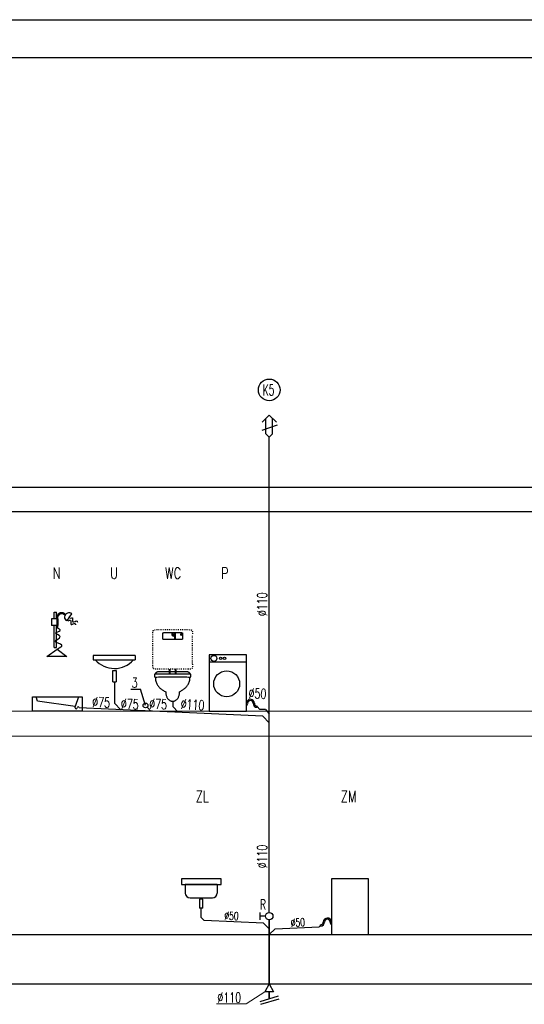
# Model space of a CAD drawing. Extents: x -220312 to -8310, y -91840 to 81907.
# Tile 121 of 128: x -72457 to -64289, y -44481 to -28545. Entities that reach past the tile are written whole.
import ezdxf

# ---------------------------------------------------------------- set-up
doc = ezdxf.new("R2010")
doc.units = 0
doc.header["$MEASUREMENT"] = 0
doc.linetypes.add('ACAD_ISO03W100', pattern=[30, 12, -18])
for name, color, linetype in [('#armatura', 7, 'Continuous'), ('_opis', 3, 'Continuous'), ('_TABELA', 7, 'Continuous')]:
    doc.layers.add(name, color=color, linetype=linetype)
for name, color, linetype, lineweight in [('#kan.san', 34, 'Continuous', 30), ('#ks', 34, 'Continuous', 30), ('IS_Kanalizacja_sanitarna_grawitacyjna', 34, 'ACAD_ISO03W100', 30), ('Istniejące stropy_Nr_Pióra__5', 7, 'Continuous', 13)]:
    doc.layers.add(name, color=color, linetype=linetype, lineweight=lineweight)
doc.styles.add('ROMANS', font='romans.shx', dxfattribs={"width": 0.85, "height": 0.11})

# ---------------------------------------------------------------- blocks, each defined once
blk = doc.blocks.new('A$C382C6C0C')
at = {"layer": '#ks', "color": 7, "lineweight": -3}
for p, q in [((-248.5, 61), (3951.5, 61)), ((0, 0), (3890.5, 0))]:
    blk.add_line(p, q, dxfattribs=at)

msp = doc.modelspace()

# ---------------------------------------------------------------- linework, layer by layer
at = {"layer": '#armatura', "color": 3, "linetype": 'Continuous', "ltscale": 0.5}
for p, q in [((-71836, -38241), (-71941, -38241)), ((-71941, -38241), (-71941, -38351)), ((-71898, -38241), (-71898, -38136)), ((-71898, -38136), (-71863, -38136)), ((-71863, -38241), (-71863, -38136)), ((-71858, -38215), (-71858, -38384)), ((-71845, -38238), (-71845, -38384)), ((-71836, -38351), (-71836, -38241)), ((-71655, -38220), (-71697, -38276)), ((-71655, -38220), (-71612, -38164)), ((-71836, -38351), (-71941, -38351)), ((-71898, -38708), (-71898, -38351)), ((-71863, -38708), (-71863, -38351)), ((-71845, -38384), (-71858, -38384)), ((-71898, -38708), (-71863, -38708)), ((-72019, -38850), (-71853, -38731)), ((-71696, -38850), (-72019, -38850)), ((-71853, -38731), (-71696, -38850))]:
    msp.add_line(p, q, dxfattribs=at)
at = {"layer": '#armatura', "color": 3, "ltscale": 0.008}
for p, q in [((-70587, -38837), (-71267, -38837)), ((-71267, -38837), (-71267, -38907)), ((-70587, -38837), (-70587, -38907)), ((-71267, -38907), (-70587, -38907)), ((-70950, -39264), (-70950, -39077)), ((-70950, -39077), (-70898, -39077)), ((-70898, -39077), (-70898, -39264)), ((-70950, -39264), (-70898, -39264)), ((-69198, -42452), (-69837, -42452)), ((-69837, -42452), (-69837, -42544)), ((-69837, -42544), (-69198, -42544)), ((-69263, -42544), (-69777, -42544)), ((-69777, -42544), (-69777, -42681)), ((-69263, -42544), (-69263, -42681)), ((-69198, -42544), (-69198, -42452)), ((-69700, -42758), (-69339, -42758)), ((-69546, -42781), (-69546, -42927)), ((-69495, -42781), (-69546, -42781)), ((-69495, -42927), (-69495, -42781)), ((-69495, -42927), (-69546, -42927))]:
    msp.add_line(p, q, dxfattribs=at)
at = {"layer": '#armatura', "color": 3}
for p, q in [((-68788, -38945), (-69393, -38945)), ((-71560, -39683), (-71560, -39660)), ((-68614, -39674), (-68614, -39654)), ((-67587, -43215), (-67587, -43194))]:
    msp.add_line(p, q, dxfattribs=at)
msp.add_lwpolyline([(-69393, -39737), (-68788, -39737), (-68788, -38826), (-69393, -38826)], close=True, dxfattribs=at)
at = {"layer": '#armatura', "color": 3, "linetype": 'Continuous', "ltscale": 0.5}
for points in [[(-71445, -39737), (-72250, -39737), (-72250, -39505), (-71445, -39505)], [(-71560, -39660), (-72169, -39576), (-72189, -39505), (-71506, -39505)]]:
    msp.add_lwpolyline(points, close=True, dxfattribs=at)
at = {"layer": '#armatura', "color": 3, "ltscale": 0.008}
msp.add_lwpolyline([(-66813, -42452), (-67413, -42452), (-67413, -43352), (-66813, -43352)], close=True, dxfattribs=at)
at = {"layer": '#armatura', "color": 3}
for centre, radius in [((-69314, -38883), 48.5), ((-69205, -38883), 19.6), ((-69142, -38883), 19.6), ((-69107, -39294), 210)]:
    msp.add_circle(centre, radius, dxfattribs=at)
at = {"layer": '#armatura', "color": 3, "linetype": 'Continuous', "ltscale": 0.5}
for centre, radius, start, end in [((-71775, -38228), 83.9, 43.4179, 170.9158), ((-71776, -38232), 70, 42.0705, 185.1633), ((-71660, -38216), 70.9, 47.0668, 238.1893)]:
    msp.add_arc(centre, radius, start, end, dxfattribs=at)
at = {"layer": '#armatura', "color": 3, "ltscale": 0.008}
for centre, radius, start, end in [((-70924, -38632), 414, 221.5179, 318.2574), ((-69700, -42681), 76.9, 180, 270), ((-69339, -42681), 76.9, 270, 0)]:
    msp.add_arc(centre, radius, start, end, dxfattribs=at)
at = {"layer": '#armatura', "color": 3}
for centre, radius, start, end in [((-71513, -39683), 15.7, 0, 180), ((-68723, -39610), 64.8, 0, 176.5874), ((-68832, -39607), 64.8, 313.3348, 357.8713), ((-68723, -39610), 44.4, 0, 180), ((-68614, -39610), 64.8, 180, 270), ((-68614, -39610), 44.4, 180, 270), ((-71544, -39683), 15.7, 180, 0), ((-67587, -43150), 64.8, 270, 0), ((-67587, -43150), 44.4, 270, 0), ((-67478, -43150), 64.8, 3.4126, 180), ((-67478, -43150), 44.4, 0, 180), ((-67368, -43147), 64.8, 182.1287, 226.6652)]:
    msp.add_arc(centre, radius, start, end, dxfattribs=at)
at = {"layer": '#armatura', "color": 3, "linetype": 'Continuous', "ltscale": 0.5}
for points in [[(-71641, -38233), (-71605, -38224), (-71595, -38293), (-71529, -38278), (-71523, -38299)], [(-71853, -38731), (-71774, -38668), (-71882, -38607), (-71804, -38531), (-71875, -38471), (-71804, -38430), (-71852, -38384)], [(-71672, -38274), (-71636, -38265), (-71626, -38334), (-71560, -38319), (-71554, -38340)]]:
    msp.add_spline(points, degree=3, dxfattribs=at)
at = {"layer": '#kan.san', "color": 34, "ltscale": 0.5}
for p, q in [((-70924, -39264), (-70923, -39609)), ((-70923, -39609), (-70822, -39713)), ((-70394, -39672), (-70332, -39735)), ((-69981, -39577), (-69981, -39662)), ((-69981, -39662), (-69891, -39755)), ((-68614, -39664), (-68570, -39708)), ((-68524, -39817), (-71497, -39683)), ((-68481, -39712), (-68570, -39708)), ((-68524, -39817), (-68418, -39926)), ((-68481, -39712), (-68418, -39778)), ((-69520, -43077), (-69520, -42927)), ((-69520, -43077), (-69472, -43125)), ((-68511, -43168), (-69472, -43125)), ((-68418, -43262), (-68511, -43168)), ((-68418, -43353), (-68324, -43259)), ((-68324, -43259), (-67609, -43227)), ((-67587, -43204), (-67609, -43227))]:
    msp.add_line(p, q, dxfattribs=at)
at = {"layer": '#kan.san', "color": 34}
for p, q in [((-68570, -42995), (-68570, -43115)), ((-68478, -43055), (-68570, -43055)), ((-68418, -44390), (-68418, -44282))]:
    msp.add_line(p, q, dxfattribs=at)
at = {"layer": '#kan.san', "color": 3, "lineweight": -3, "ltscale": 0.01, "const_width": 32}
for points in [[(-69941, -38465), (-69941, -38577)], [(-70029, -39057), (-70029, -39137)], [(-69933, -39057), (-69933, -39137)]]:
    msp.add_lwpolyline(points, dxfattribs=at)
at = {"layer": '#kan.san', "color": 34, "ltscale": 0.5}
msp.add_circle((-70421, -39644), 38.5, dxfattribs=at)
at = {"layer": '#kan.san', "color": 34}
msp.add_circle((-68418, -43055), 60.2, dxfattribs=at)
at = {"layer": '#kan.san', "color": 3, "linetype": 'ACAD_ISO03W100', "lineweight": -3}
for points, knots in [([(-70301, -38497), (-70301, -38491), (-70301, -38479), (-70301, -38462), (-70300, -38449), (-70298, -38439), (-70294, -38430), (-70288, -38424), (-70280, -38421), (-70270, -38419), (-70256, -38418), (-70240, -38417), (-70228, -38417), (-70221, -38417)], [0, 0, 0, 0, 0.01243432, 0.02261803, 0.03080098, 0.03729996, 0.0425926, 0.04742706, 0.0527197, 0.05921868, 0.06740164, 0.07758535, 0.09001967, 0.09001967, 0.09001967, 0.09001967]), ([(-69741, -38417), (-69735, -38417), (-69723, -38417), (-69706, -38418), (-69693, -38419), (-69682, -38421), (-69674, -38424), (-69668, -38430), (-69665, -38439), (-69662, -38449), (-69662, -38462), (-69661, -38479), (-69661, -38491), (-69661, -38497)], [0, 0, 0, 0, 0.01243432, 0.02261803, 0.03080098, 0.03729996, 0.0425926, 0.04742706, 0.0527197, 0.05921868, 0.06740164, 0.07758535, 0.09001967, 0.09001967, 0.09001967, 0.09001967]), ([(-70221, -39057), (-70228, -39057), (-70240, -39057), (-70256, -39057), (-70270, -39056), (-70280, -39054), (-70288, -39051), (-70294, -39045), (-70298, -39036), (-70300, -39026), (-70301, -39013), (-70301, -38996), (-70301, -38984), (-70301, -38977)], [0, 0, 0, 0, 0.01243432, 0.02261803, 0.03080098, 0.03729996, 0.0425926, 0.04742706, 0.0527197, 0.05921868, 0.06740164, 0.07758535, 0.09001967, 0.09001967, 0.09001967, 0.09001967]), ([(-69661, -38977), (-69661, -38984), (-69661, -38996), (-69662, -39013), (-69662, -39026), (-69665, -39036), (-69668, -39045), (-69674, -39051), (-69682, -39054), (-69693, -39056), (-69706, -39057), (-69723, -39057), (-69735, -39057), (-69741, -39057)], [0, 0, 0, 0, 0.01243432, 0.02261803, 0.03080098, 0.03729996, 0.0425926, 0.04742706, 0.0527197, 0.05921868, 0.06740164, 0.07758535, 0.09001967, 0.09001967, 0.09001967, 0.09001967]), ([(-69741, -39057), (-69755, -39057), (-69782, -39057), (-69821, -39057), (-69859, -39057), (-69896, -39057), (-69933, -39057), (-69971, -39057), (-70013, -39057), (-70057, -39057), (-70107, -39057), (-70162, -39057), (-70201, -39057), (-70221, -39057)], [0, 0, 0, 0, 0.0261458, 0.0504884, 0.073704, 0.0964688, 0.1194591, 0.1433509, 0.1688204, 0.196544, 0.2271976, 0.2614576, 0.3, 0.3, 0.3, 0.3])]:
    msp.add_open_spline(points, degree=3, knots=knots, dxfattribs=at)
for points in [[(-70301, -38977), (-70301, -38963), (-70301, -38934), (-70301, -38890), (-70301, -38847), (-70301, -38803), (-70301, -38759), (-70301, -38716), (-70301, -38672), (-70301, -38628), (-70301, -38585), (-70301, -38541), (-70301, -38512), (-70301, -38497)], [(-70221, -38417), (-70207, -38417), (-70178, -38417), (-70134, -38417), (-70090, -38417), (-70047, -38417), (-70003, -38417), (-69959, -38417), (-69916, -38417), (-69872, -38417), (-69828, -38417), (-69785, -38417), (-69756, -38417), (-69741, -38417)], [(-69661, -38977), (-69661, -38963), (-69661, -38934), (-69661, -38890), (-69661, -38847), (-69661, -38803), (-69661, -38759), (-69661, -38716), (-69661, -38672), (-69661, -38628), (-69661, -38585), (-69661, -38541), (-69661, -38512), (-69661, -38497)]]:
    msp.add_open_spline(points, degree=3, dxfattribs=at)
at = {"layer": '#kan.san', "color": 3, "lineweight": -3, "ltscale": 0.01}
for points, knots in [([(-70141, -38497), (-70141, -38495), (-70141, -38490), (-70141, -38483), (-70141, -38478), (-70140, -38474), (-70138, -38471), (-70136, -38468), (-70133, -38467), (-70129, -38466), (-70123, -38466), (-70117, -38465), (-70112, -38465), (-70109, -38465)], [0, 0, 0, 0, 0.00497373, 0.00904721, 0.01232039, 0.01491998, 0.01703704, 0.01897083, 0.02108788, 0.02368747, 0.02696065, 0.03103414, 0.03600787, 0.03600787, 0.03600787, 0.03600787]), ([(-70141, -38545), (-70141, -38543), (-70141, -38540), (-70141, -38535), (-70141, -38530), (-70141, -38527), (-70141, -38523), (-70141, -38520), (-70141, -38516), (-70141, -38513), (-70141, -38508), (-70141, -38503), (-70141, -38499), (-70141, -38497)], [0, 0, 0, 0, 0.00374155, 0.00687453, 0.00953418, 0.01185575, 0.01397446, 0.01602554, 0.01814425, 0.02046582, 0.02312547, 0.02625845, 0.03, 0.03, 0.03, 0.03]), ([(-70109, -38577), (-70112, -38577), (-70117, -38577), (-70123, -38577), (-70129, -38577), (-70133, -38576), (-70136, -38575), (-70138, -38572), (-70140, -38569), (-70141, -38565), (-70141, -38560), (-70141, -38553), (-70141, -38548), (-70141, -38545)], [0, 0, 0, 0, 0.00497373, 0.00904721, 0.01232039, 0.01491998, 0.01703704, 0.01897083, 0.02108788, 0.02368747, 0.02696065, 0.03103414, 0.03600787, 0.03600787, 0.03600787, 0.03600787]), ([(-70109, -38465), (-70101, -38465), (-70085, -38465), (-70063, -38465), (-70042, -38465), (-70022, -38465), (-70003, -38465), (-69983, -38465), (-69962, -38465), (-69939, -38465), (-69913, -38465), (-69885, -38465), (-69864, -38465), (-69853, -38465)], [0, 0, 0, 0, 0.015447, 0.0293614, 0.0421938, 0.0543952, 0.0664162, 0.0787077, 0.0917205, 0.1059053, 0.121713, 0.1395943, 0.16, 0.16, 0.16, 0.16]), ([(-69989, -38473), (-69989, -38474), (-69989, -38476), (-69990, -38478), (-69991, -38480), (-69992, -38482), (-69993, -38484), (-69994, -38487), (-69995, -38489), (-69996, -38491), (-69997, -38493), (-69997, -38495), (-69997, -38497), (-69997, -38497)], [0, 0, 0, 0, 0.0013686, 0.00276912, 0.00421381, 0.00569952, 0.00721335, 0.0087371, 0.01025093, 0.01173665, 0.01318133, 0.01458185, 0.01595045, 0.01595045, 0.01595045, 0.01595045]), ([(-69997, -38497), (-69997, -38498), (-69997, -38498), (-69997, -38498), (-69997, -38499), (-69997, -38500), (-69996, -38501), (-69996, -38502), (-69995, -38503), (-69994, -38504), (-69993, -38505), (-69991, -38505), (-69990, -38505), (-69989, -38505)], [0, 0, 0, 0, 0.000116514, 0.000436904, 0.000919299, 0.001525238, 0.002221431, 0.002982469, 0.003794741, 0.004661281, 0.005605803, 0.006672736, 0.007921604, 0.007921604, 0.007921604, 0.007921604]), ([(-69981, -38497), (-69981, -38497), (-69981, -38495), (-69982, -38493), (-69983, -38491), (-69984, -38489), (-69985, -38487), (-69986, -38484), (-69987, -38482), (-69988, -38480), (-69989, -38478), (-69989, -38476), (-69989, -38474), (-69989, -38473)], [0, 0, 0, 0, 0.0013686, 0.00276912, 0.00421381, 0.00569952, 0.00721335, 0.0087371, 0.01025093, 0.01173665, 0.01318133, 0.01458185, 0.01595045, 0.01595045, 0.01595045, 0.01595045]), ([(-69989, -38505), (-69989, -38505), (-69987, -38505), (-69986, -38505), (-69984, -38504), (-69983, -38503), (-69983, -38502), (-69982, -38501), (-69982, -38500), (-69981, -38499), (-69981, -38498), (-69981, -38498), (-69981, -38498), (-69981, -38497)], [0, 0, 0, 0, 0.001248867, 0.002315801, 0.003260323, 0.004126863, 0.004939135, 0.005700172, 0.006396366, 0.007002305, 0.007484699, 0.007805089, 0.007921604, 0.007921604, 0.007921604, 0.007921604]), ([(-69973, -38489), (-69973, -38490), (-69973, -38492), (-69974, -38494), (-69975, -38496), (-69976, -38498), (-69977, -38500), (-69978, -38503), (-69979, -38505), (-69980, -38507), (-69981, -38509), (-69981, -38511), (-69981, -38513), (-69981, -38513)], [0, 0, 0, 0, 0.0013686, 0.00276912, 0.00421381, 0.00569952, 0.00721335, 0.0087371, 0.01025093, 0.01173665, 0.01318133, 0.01458185, 0.01595045, 0.01595045, 0.01595045, 0.01595045]), ([(-69981, -38513), (-69981, -38514), (-69981, -38514), (-69981, -38514), (-69981, -38515), (-69981, -38516), (-69980, -38517), (-69980, -38518), (-69979, -38519), (-69978, -38520), (-69977, -38521), (-69975, -38521), (-69974, -38521), (-69973, -38521)], [0, 0, 0, 0, 0.000116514, 0.000436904, 0.000919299, 0.001525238, 0.002221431, 0.002982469, 0.003794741, 0.004661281, 0.005605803, 0.006672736, 0.007921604, 0.007921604, 0.007921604, 0.007921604]), ([(-69965, -38513), (-69965, -38513), (-69965, -38511), (-69966, -38509), (-69967, -38507), (-69968, -38505), (-69969, -38503), (-69970, -38500), (-69971, -38498), (-69972, -38496), (-69973, -38494), (-69973, -38492), (-69973, -38490), (-69973, -38489)], [0, 0, 0, 0, 0.0013686, 0.00276912, 0.00421381, 0.00569952, 0.00721335, 0.0087371, 0.01025093, 0.01173665, 0.01318133, 0.01458185, 0.01595045, 0.01595045, 0.01595045, 0.01595045]), ([(-69973, -38521), (-69973, -38521), (-69971, -38521), (-69970, -38521), (-69968, -38520), (-69967, -38519), (-69967, -38518), (-69966, -38517), (-69966, -38516), (-69965, -38515), (-69965, -38514), (-69965, -38514), (-69965, -38514), (-69965, -38513)], [0, 0, 0, 0, 0.001248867, 0.002315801, 0.003260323, 0.004126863, 0.004939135, 0.005700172, 0.006396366, 0.007002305, 0.007484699, 0.007805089, 0.007921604, 0.007921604, 0.007921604, 0.007921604]), ([(-69957, -38473), (-69957, -38474), (-69957, -38476), (-69958, -38478), (-69959, -38480), (-69960, -38482), (-69961, -38484), (-69962, -38487), (-69963, -38489), (-69964, -38491), (-69965, -38493), (-69965, -38495), (-69965, -38497), (-69965, -38497)], [0, 0, 0, 0, 0.0013686, 0.00276912, 0.00421381, 0.00569952, 0.00721335, 0.0087371, 0.01025093, 0.01173665, 0.01318133, 0.01458185, 0.01595045, 0.01595045, 0.01595045, 0.01595045]), ([(-69965, -38497), (-69965, -38498), (-69965, -38498), (-69965, -38498), (-69965, -38499), (-69965, -38500), (-69964, -38501), (-69964, -38502), (-69963, -38503), (-69962, -38504), (-69961, -38505), (-69959, -38505), (-69958, -38505), (-69957, -38505)], [0, 0, 0, 0, 0.000116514, 0.000436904, 0.000919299, 0.001525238, 0.002221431, 0.002982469, 0.003794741, 0.004661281, 0.005605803, 0.006672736, 0.007921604, 0.007921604, 0.007921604, 0.007921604]), ([(-69949, -38497), (-69949, -38497), (-69949, -38495), (-69950, -38493), (-69951, -38491), (-69952, -38489), (-69953, -38487), (-69954, -38484), (-69955, -38482), (-69956, -38480), (-69957, -38478), (-69957, -38476), (-69957, -38474), (-69957, -38473)], [0, 0, 0, 0, 0.0013686, 0.00276912, 0.00421381, 0.00569952, 0.00721335, 0.0087371, 0.01025093, 0.01173665, 0.01318133, 0.01458185, 0.01595045, 0.01595045, 0.01595045, 0.01595045]), ([(-69957, -38505), (-69957, -38505), (-69955, -38505), (-69954, -38505), (-69952, -38504), (-69951, -38503), (-69951, -38502), (-69950, -38501), (-69950, -38500), (-69949, -38499), (-69949, -38498), (-69949, -38498), (-69949, -38498), (-69949, -38497)], [0, 0, 0, 0, 0.001248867, 0.002315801, 0.003260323, 0.004126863, 0.004939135, 0.005700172, 0.006396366, 0.007002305, 0.007484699, 0.007805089, 0.007921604, 0.007921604, 0.007921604, 0.007921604]), ([(-69853, -38465), (-69851, -38465), (-69846, -38465), (-69839, -38466), (-69834, -38466), (-69830, -38467), (-69826, -38468), (-69824, -38471), (-69823, -38474), (-69822, -38478), (-69821, -38483), (-69821, -38490), (-69821, -38495), (-69821, -38497)], [0, 0, 0, 0, 0.00497373, 0.00904721, 0.01232039, 0.01491998, 0.01703704, 0.01897083, 0.02108788, 0.02368747, 0.02696065, 0.03103414, 0.03600787, 0.03600787, 0.03600787, 0.03600787]), ([(-69845, -38473), (-69845, -38474), (-69845, -38476), (-69846, -38478), (-69847, -38480), (-69848, -38482), (-69849, -38484), (-69850, -38487), (-69851, -38489), (-69852, -38491), (-69853, -38493), (-69853, -38495), (-69853, -38497), (-69853, -38497)], [0, 0, 0, 0, 0.0013686, 0.00276912, 0.00421381, 0.00569952, 0.00721335, 0.0087371, 0.01025093, 0.01173665, 0.01318133, 0.01458185, 0.01595045, 0.01595045, 0.01595045, 0.01595045]), ([(-69853, -38497), (-69853, -38498), (-69853, -38498), (-69853, -38498), (-69853, -38499), (-69853, -38500), (-69852, -38501), (-69852, -38502), (-69851, -38503), (-69850, -38504), (-69849, -38505), (-69847, -38505), (-69846, -38505), (-69845, -38505)], [0, 0, 0, 0, 0.000116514, 0.000436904, 0.000919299, 0.001525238, 0.002221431, 0.002982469, 0.003794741, 0.004661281, 0.005605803, 0.006672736, 0.007921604, 0.007921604, 0.007921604, 0.007921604]), ([(-69821, -38545), (-69821, -38548), (-69821, -38553), (-69821, -38560), (-69822, -38565), (-69823, -38569), (-69824, -38572), (-69826, -38575), (-69830, -38576), (-69834, -38577), (-69839, -38577), (-69846, -38577), (-69851, -38577), (-69853, -38577)], [0, 0, 0, 0, 0.00497373, 0.00904721, 0.01232039, 0.01491998, 0.01703704, 0.01897083, 0.02108788, 0.02368747, 0.02696065, 0.03103414, 0.03600787, 0.03600787, 0.03600787, 0.03600787]), ([(-69837, -38497), (-69837, -38497), (-69837, -38495), (-69838, -38493), (-69839, -38491), (-69840, -38489), (-69841, -38487), (-69842, -38484), (-69843, -38482), (-69844, -38480), (-69845, -38478), (-69845, -38476), (-69845, -38474), (-69845, -38473)], [0, 0, 0, 0, 0.0013686, 0.00276912, 0.00421381, 0.00569952, 0.00721335, 0.0087371, 0.01025093, 0.01173665, 0.01318133, 0.01458185, 0.01595045, 0.01595045, 0.01595045, 0.01595045]), ([(-69845, -38505), (-69845, -38505), (-69843, -38505), (-69842, -38505), (-69840, -38504), (-69839, -38503), (-69839, -38502), (-69838, -38501), (-69838, -38500), (-69837, -38499), (-69837, -38498), (-69837, -38498), (-69837, -38498), (-69837, -38497)], [0, 0, 0, 0, 0.001248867, 0.002315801, 0.003260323, 0.004126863, 0.004939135, 0.005700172, 0.006396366, 0.007002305, 0.007484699, 0.007805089, 0.007921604, 0.007921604, 0.007921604, 0.007921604]), ([(-69821, -38497), (-69821, -38499), (-69821, -38503), (-69821, -38508), (-69821, -38513), (-69821, -38516), (-69821, -38520), (-69821, -38523), (-69821, -38527), (-69821, -38530), (-69821, -38535), (-69821, -38540), (-69821, -38543), (-69821, -38545)], [0, 0, 0, 0, 0.00374155, 0.00687453, 0.00953418, 0.01185575, 0.01397446, 0.01602554, 0.01814425, 0.02046582, 0.02312547, 0.02625845, 0.03, 0.03, 0.03, 0.03]), ([(-69853, -38577), (-69863, -38577), (-69880, -38577), (-69904, -38577), (-69924, -38577), (-69943, -38577), (-69961, -38577), (-69979, -38577), (-69998, -38577), (-70020, -38577), (-70045, -38577), (-70075, -38577), (-70097, -38577), (-70109, -38577)], [0, 0, 0, 0, 0.0174756, 0.0322014, 0.0448986, 0.0562885, 0.0670924, 0.0780316, 0.0898272, 0.1032006, 0.118873, 0.1375657, 0.16, 0.16, 0.16, 0.16]), ([(-70261, -39137), (-70263, -39137), (-70265, -39137), (-70268, -39138), (-70271, -39138), (-70273, -39139), (-70275, -39140), (-70276, -39141), (-70277, -39144), (-70277, -39147), (-70277, -39151), (-70277, -39156), (-70277, -39159), (-70277, -39161)], [0, 0, 0, 0, 0.00248688, 0.00452447, 0.00616882, 0.00750526, 0.00868128, 0.00991384, 0.01141668, 0.01334144, 0.01579113, 0.01884568, 0.02257596, 0.02257596, 0.02257596, 0.02257596]), ([(-70277, -39161), (-70277, -39163), (-70277, -39166), (-70277, -39169), (-70277, -39173), (-70277, -39176), (-70276, -39178), (-70275, -39181), (-70273, -39182), (-70271, -39184), (-70268, -39185), (-70265, -39185), (-70263, -39185), (-70261, -39185)], [0, 0, 0, 0, 0.00260332, 0.00495928, 0.00707154, 0.00895171, 0.01062718, 0.01215261, 0.01362068, 0.01515861, 0.01690281, 0.01897256, 0.0214625, 0.0214625, 0.0214625, 0.0214625]), ([(-70261, -39137), (-70261, -39135), (-70259, -39131), (-70256, -39125), (-70253, -39120), (-70250, -39115), (-70246, -39110), (-70242, -39107), (-70238, -39103), (-70234, -39101), (-70230, -39099), (-70226, -39098), (-70223, -39097), (-70221, -39097)], [0, 0, 0, 0, 0.00423186, 0.00830097, 0.01220149, 0.01592844, 0.01947867, 0.02285217, 0.02605368, 0.02909475, 0.03199625, 0.03479091, 0.03752535, 0.03752535, 0.03752535, 0.03752535]), ([(-69701, -39137), (-69719, -39137), (-69755, -39137), (-69809, -39137), (-69863, -39137), (-69915, -39137), (-69967, -39137), (-70018, -39137), (-70069, -39137), (-70118, -39137), (-70167, -39137), (-70214, -39137), (-70246, -39137), (-70261, -39137)], [0, 0, 0, 0, 0.0339594, 0.0676258, 0.1009542, 0.1338993, 0.1664162, 0.1984598, 0.229985, 0.2609467, 0.2912998, 0.3209992, 0.35, 0.35, 0.35, 0.35]), ([(-70261, -39185), (-70244, -39185), (-70209, -39183), (-70157, -39182), (-70106, -39181), (-70055, -39180), (-70004, -39179), (-69953, -39179), (-69902, -39180), (-69852, -39181), (-69802, -39182), (-69751, -39183), (-69718, -39185), (-69701, -39185)], [0, 0, 0, 0, 0.0326306, 0.0650275, 0.0972149, 0.1292172, 0.1610589, 0.1927644, 0.2243581, 0.2558647, 0.2873085, 0.3187141, 0.350106, 0.350106, 0.350106, 0.350106]), ([(-70261, -39185), (-70261, -39197), (-70260, -39220), (-70255, -39252), (-70246, -39280), (-70234, -39306), (-70219, -39328), (-70202, -39349), (-70183, -39367), (-70162, -39383), (-70140, -39398), (-70117, -39412), (-70101, -39421), (-70093, -39425)], [0, 0, 0, 0, 0.022009, 0.0420139, 0.0604947, 0.0779125, 0.0946803, 0.1111371, 0.1275324, 0.1440256, 0.1606965, 0.1775602, 0.1945849, 0.1945849, 0.1945849, 0.1945849]), ([(-70221, -39097), (-70199, -39097), (-70160, -39097), (-70106, -39097), (-70064, -39097), (-70029, -39097), (-69999, -39097), (-69970, -39097), (-69939, -39097), (-69903, -39097), (-69860, -39097), (-69805, -39097), (-69764, -39097), (-69741, -39097)], [0, 0, 0, 0, 0.0413599, 0.0740195, 0.0999399, 0.1210819, 0.1394065, 0.1568745, 0.175447, 0.1970849, 0.2237491, 0.2574005, 0.3, 0.3, 0.3, 0.3]), ([(-69869, -39425), (-69862, -39421), (-69847, -39412), (-69825, -39398), (-69804, -39383), (-69783, -39367), (-69764, -39349), (-69746, -39328), (-69731, -39306), (-69718, -39280), (-69708, -39252), (-69702, -39220), (-69701, -39197), (-69701, -39185)], [0, 0, 0, 0, 0.0160517, 0.0323232, 0.0487165, 0.0651746, 0.0817004, 0.0983761, 0.11538, 0.1329948, 0.1516015, 0.1716595, 0.193675, 0.193675, 0.193675, 0.193675]), ([(-69741, -39097), (-69740, -39097), (-69737, -39098), (-69732, -39099), (-69728, -39101), (-69724, -39103), (-69720, -39107), (-69716, -39110), (-69713, -39115), (-69709, -39120), (-69706, -39125), (-69703, -39131), (-69702, -39135), (-69701, -39137)], [0, 0, 0, 0, 0.00273444, 0.00552909, 0.00843059, 0.01147167, 0.01467318, 0.01804667, 0.02159691, 0.02532386, 0.02922438, 0.03329349, 0.03752535, 0.03752535, 0.03752535, 0.03752535]), ([(-69685, -39161), (-69685, -39159), (-69685, -39156), (-69685, -39151), (-69685, -39147), (-69686, -39144), (-69687, -39141), (-69688, -39140), (-69689, -39139), (-69692, -39138), (-69694, -39138), (-69697, -39137), (-69700, -39137), (-69701, -39137)], [0, 0, 0, 0, 0.00373029, 0.00678483, 0.00923453, 0.01115929, 0.01266213, 0.01389468, 0.0150707, 0.01640714, 0.0180515, 0.02008909, 0.02257596, 0.02257596, 0.02257596, 0.02257596]), ([(-69701, -39185), (-69700, -39185), (-69697, -39185), (-69694, -39185), (-69691, -39184), (-69689, -39182), (-69688, -39181), (-69687, -39178), (-69686, -39176), (-69685, -39173), (-69685, -39169), (-69685, -39166), (-69685, -39163), (-69685, -39161)], [0, 0, 0, 0, 0.00248994, 0.00455969, 0.00630389, 0.00784182, 0.00930989, 0.01083532, 0.01251079, 0.01439096, 0.01650323, 0.01885919, 0.0214625, 0.0214625, 0.0214625, 0.0214625]), ([(-70093, -39425), (-70093, -39434), (-70092, -39450), (-70089, -39473), (-70082, -39494), (-70074, -39513), (-70064, -39530), (-70053, -39544), (-70040, -39556), (-70026, -39566), (-70012, -39572), (-69997, -39577), (-69986, -39577), (-69981, -39577)], [0, 0, 0, 0, 0.0157588, 0.0304114, 0.0440832, 0.05689, 0.068938, 0.0803261, 0.091148, 0.1014962, 0.1114679, 0.1211705, 0.1307285, 0.1307285, 0.1307285, 0.1307285]), ([(-69981, -39577), (-69976, -39577), (-69966, -39577), (-69951, -39572), (-69936, -39566), (-69922, -39556), (-69910, -39544), (-69898, -39530), (-69888, -39513), (-69880, -39494), (-69874, -39473), (-69870, -39450), (-69869, -39434), (-69869, -39425)], [0, 0, 0, 0, 0.009558, 0.0192606, 0.0292323, 0.0395805, 0.0504023, 0.0617905, 0.0738385, 0.0866453, 0.1003171, 0.1149697, 0.1307285, 0.1307285, 0.1307285, 0.1307285])]:
    msp.add_open_spline(points, degree=3, knots=knots, dxfattribs=at)
at = {"layer": '#ks', "lineweight": 35}
for p, q in [((-68418, -43115), (-68418, -44152)), ((-68418, -44282), (-68418, -44390))]:
    msp.add_line(p, q, dxfattribs=at)
for p, q in [((-92186, -36112), (-54348, -36112)), ((-54348, -36512), (-92186, -36512)), ((-92186, -43352), (-54348, -43352)), ((-92426, -44152), (-54348, -44152))]:
    msp.add_line(p, q)
at = {"color": 7, "lineweight": -3}
msp.add_circle((-68418, -34538), 176, dxfattribs=at)
at = {"layer": '_opis', "color": 7, "lineweight": 0}
for p, q in [((-68487, -44280), (-68791, -44472)), ((-68791, -44472), (-69272, -44472))]:
    msp.add_line(p, q, dxfattribs=at)
at = {"layer": '_opis', "color": 7, "lineweight": 30}
for p, q in [((-68418, -44152), (-68487, -44282)), ((-68348, -44282), (-68487, -44282)), ((-68418, -44152), (-68348, -44282))]:
    msp.add_line(p, q, dxfattribs=at)
at = {"layer": '_TABELA', "color": 3}
for p, q in [((-68533, -35060), (-68418, -34945)), ((-68471, -35248), (-68471, -34998)), ((-68302, -35060), (-68418, -34945)), ((-68365, -35248), (-68365, -34998)), ((-68530, -35187), (-68286, -35101)), ((-68418, -35301), (-68471, -35248)), ((-68418, -35301), (-68365, -35248))]:
    msp.add_line(p, q, dxfattribs=at)
at = {"layer": '_TABELA', "color": 7}
for p, q in [((-70657, -39382), (-70504, -39382)), ((-70421, -39644), (-70504, -39382)), ((-68566, -44434), (-68269, -44347)), ((-68552, -44481), (-68255, -44395))]:
    msp.add_line(p, q, dxfattribs=at)
at = {"layer": 'IS_Kanalizacja_sanitarna_grawitacyjna', "linetype": 'ByBlock'}
msp.add_line((-68418, -42995), (-68418, -35301), dxfattribs=at)
at = {"layer": 'Istniejące stropy_Nr_Pióra__5', "linetype": 'Continuous'}
for p, q in [((-54348, -39737), (-92186, -39737)), ((-54348, -40142), (-92186, -40142))]:
    msp.add_line(p, q, dxfattribs=at)

# ---------------------------------------------------------------- block references
at = {"layer": '#ks', "color": 1, "lineweight": 35, "xscale": 10, "yscale": 10, "zscale": 10}
msp.add_blockref('A$C382C6C0C', (-92809, -29155), dxfattribs=at)

# ---------------------------------------------------------------- texts
at = {"layer": '#armatura', "color": 3, "style": 'ROMANS', "width": 0.75}
for s, p in [('N', (-71925, -37594)), ('WC', (-70105, -37594)), ('P', (-69197, -37594)), ('ZL', (-69608, -41209)), ('ZM', (-67260, -41209))]:
    msp.add_text(s, height=180, dxfattribs=at).set_placement(p)
at = {"layer": '#armatura', "color": 3, "style": 'ROMANS', "text_generation_flag": 2, "width": 0.75}
msp.add_text('U', height=180, dxfattribs=at).set_placement((-70866, -37594))
at = {"layer": '#armatura', "color": 3, "style": 'ROMANS', "width": 0.7}
for s, height, rotation, p in [('%%C50', 160, 357.981, (-68755, -39526)), ('%%C75', 160, 357.981, (-71286, -39668)), ('%%C75', 160, 357.981, (-70822, -39697)), ('%%C75', 160, 357.981, (-70363, -39697)), ('%%C110', 160, 356.251, (-69856, -39699)), ('%%C50', 128, 357.4293, (-69146, -43110)), ('%%C50', 128, 3.8654, (-68066, -43228))]:
    msp.add_text(s, height=height, rotation=rotation, dxfattribs=at).set_placement(p)
at = {"layer": '_opis', "color": 3, "lineweight": 30, "style": 'ROMANS', "width": 0.6}
msp.add_text('K5', height=180, dxfattribs=at).set_placement((-68524, -34627))
at = {"layer": '_TABELA', "color": 3, "style": 'ROMANS', "width": 0.7}
for p in [(-68453, -38198), (-68453, -42281)]:
    msp.add_text('%%C110  ', height=160, rotation=90, dxfattribs=at).set_placement(p)
at = {"layer": '_TABELA', "color": 7, "style": 'ROMANS', "width": 0.7}
for s, p in [('3', (-70644, -39356)), ('R', (-68570, -42946)), ('%%C110', (-69257, -44452))]:
    msp.add_text(s, height=160, dxfattribs=at).set_placement(p)

doc.saveas('drawing.dxf')
